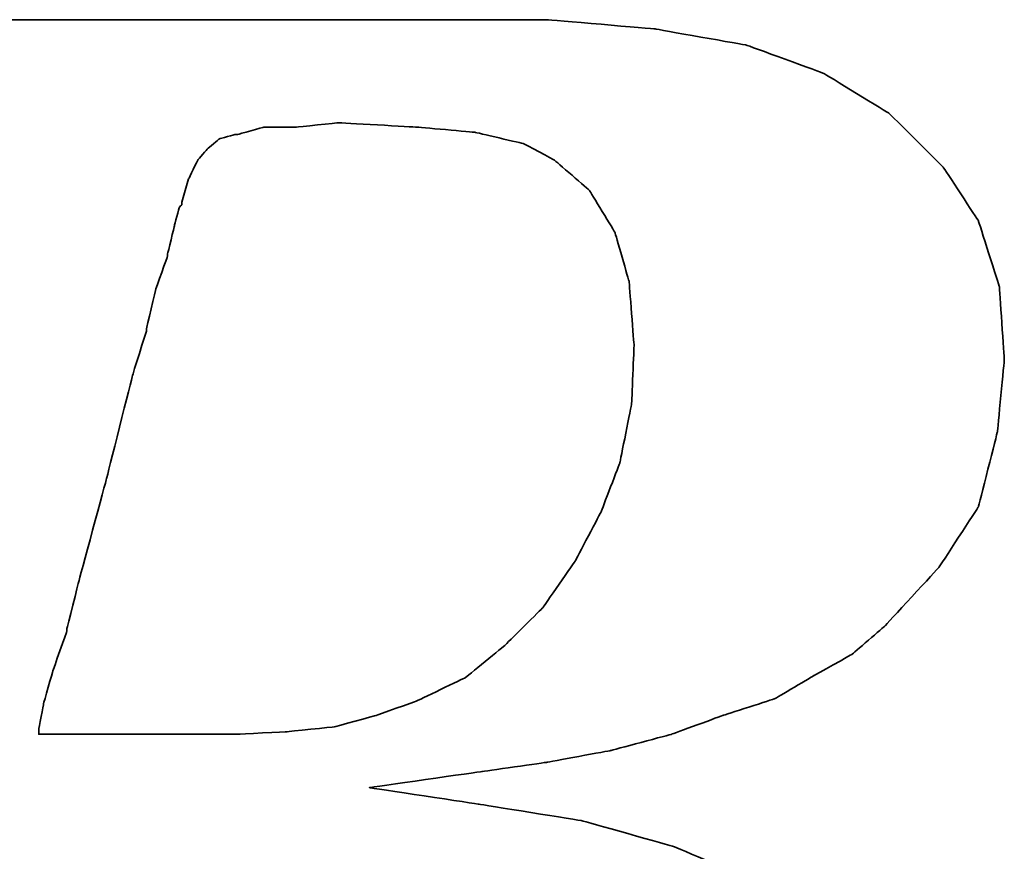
# Model space of a CAD drawing. Header units: millimetres. Extents: x 2891 to 6329, y -1599 to 860.
# Tile 235 of 256: x 3690.77 to 3693.59, y -214.8 to -212.42. Entities that reach past the tile are written whole.
import ezdxf

# ---------------------------------------------------------------- set-up
doc = ezdxf.new("R2010")
doc.units = ezdxf.units.MM
doc.layers.add('DIM', color=4, linetype='CONTINUOUS')
doc.layers.add('layer 1', color=7, linetype='CONTINUOUS')

# ---------------------------------------------------------------- blocks, each defined once
blk = doc.blocks.new('TBI MOTION logo(完整正式版)')
at = {"layer": 'layer 1', "color": 22, "lineweight": 35}
for points, knots in [([(-64.65375, -6.86375), (-64.65375, -6.86375), (-64.84375, -7.29625), (-64.84375, -7.29625), (-64.84375, -7.29625), (-64.84375, -7.29625), (-64.86875, -7.34375), (-64.86875, -7.34375), (-64.86875, -7.34375), (-64.86875, -7.34375), (-64.86875, -7.36875), (-64.86875, -7.36875), (-64.86875, -7.36875), (-64.86875, -7.36875), (-65.15375, -7.65375), (-65.15375, -7.65375), (-65.15375, -7.65375), (-65.15375, -7.65375), (-65.17875, -7.65375), (-65.17875, -7.65375), (-65.17875, -7.65375), (-65.17875, -7.65375), (-65.20375, -7.67875), (-65.20375, -7.67875), (-65.20375, -7.67875), (-65.20375, -7.67875), (-65.58875, -7.87125), (-65.58875, -7.87125), (-65.58875, -7.87125), (-65.58875, -7.87125), (-65.63375, -7.87125), (-65.63375, -7.87125), (-65.63375, -7.87125), (-65.63375, -7.87125), (-65.65875, -7.89375), (-65.65875, -7.89375), (-65.65875, -7.89375), (-65.65875, -7.89375), (-66.09375, -7.94375), (-66.09375, -7.94375), (-66.09375, -7.94375), (-66.09375, -7.94375), (-66.11375, -7.94375), (-66.11375, -7.94375), (-66.11375, -7.94375), (-66.11375, -7.94375), (-66.16375, -7.94375), (-66.16375, -7.94375), (-66.16375, -7.94375), (-66.16375, -7.94375), (-66.30875, -7.94375), (-66.30875, -7.94375), (-66.30875, -7.94375), (-66.30875, -7.94375), (-66.69375, -7.94375), (-66.69375, -7.94375), (-66.69375, -7.94375), (-66.69375, -7.94375), (-67.07375, -7.94375), (-67.07375, -7.94375), (-67.07375, -7.94375), (-67.07375, -7.94375), (-67.12375, -7.94375), (-67.12375, -7.94375), (-67.12375, -7.94375), (-67.12375, -7.94375), (-67.12375, -7.96625), (-67.12375, -7.96625), (-67.12375, -7.96625), (-67.12375, -7.96625), (-67.14875, -7.99125), (-67.14875, -7.99125), (-67.14875, -7.99125), (-67.14875, -7.99125), (-67.24375, -8.34875), (-67.24375, -8.34875), (-67.24375, -8.34875), (-67.24375, -8.34875), (-67.31375, -8.68625), (-67.31375, -8.68625), (-67.31375, -8.68625), (-67.31375, -8.68625), (-67.26875, -8.68625), (-67.26875, -8.68625), (-67.26875, -8.68625), (-67.26875, -8.68625), (-67.07375, -8.68625), (-67.07375, -8.68625), (-67.07375, -8.68625), (-67.07375, -8.68625), (-66.54875, -8.68625), (-66.54875, -8.68625), (-66.54875, -8.68625), (-66.54875, -8.68625), (-65.82625, -8.68625), (-65.82625, -8.68625), (-65.82625, -8.68625), (-65.82625, -8.68625), (-65.01375, -8.68625), (-65.01375, -8.68625), (-65.01375, -8.68625), (-65.01375, -8.68625), (-64.05375, -8.68625), (-64.05375, -8.68625), (-64.05375, -8.68625), (-64.05375, -8.68625), (-62.08375, -8.68625), (-62.08375, -8.68625), (-62.08375, -8.68625), (-62.08375, -8.68625), (-60.06875, -8.68625), (-60.06875, -8.68625), (-60.06875, -8.68625), (-60.06875, -8.68625), (-59.10875, -8.68625), (-59.10875, -8.68625), (-59.10875, -8.68625), (-59.10875, -8.68625), (-58.29375, -8.68625), (-58.29375, -8.68625), (-58.29375, -8.68625), (-58.29375, -8.68625), (-57.57375, -8.68625), (-57.57375, -8.68625), (-57.57375, -8.68625), (-57.57375, -8.68625), (-57.04875, -8.68625), (-57.04875, -8.68625), (-57.04875, -8.68625), (-57.04875, -8.68625), (-56.85375, -8.68625), (-56.85375, -8.68625), (-56.85375, -8.68625), (-56.85375, -8.68625), (-56.70875, -8.68625), (-56.70875, -8.68625), (-56.70875, -8.68625), (-56.70875, -8.68625), (-56.61375, -8.68625), (-56.61375, -8.68625), (-56.61375, -8.68625), (-56.61375, -8.68625), (-56.56875, -8.68625), (-56.56875, -8.68625), (-56.56875, -8.68625), (-56.56875, -8.68625), (-55.65375, -8.63875), (-55.65375, -8.63875), (-55.65375, -8.63875), (-55.65375, -8.63875), (-54.76875, -8.51875), (-54.76875, -8.51875), (-54.76875, -8.51875), (-54.76875, -8.51875), (-53.90375, -8.30375), (-53.90375, -8.30375), (-53.90375, -8.30375), (-53.90375, -8.30375), (-53.08875, -8.03875), (-53.08875, -8.03875), (-53.08875, -8.03875), (-53.08875, -8.03875), (-52.34375, -7.65375), (-52.34375, -7.65375), (-52.34375, -7.65375), (-52.34375, -7.65375), (-51.69875, -7.29625), (-51.69875, -7.29625), (-51.69875, -7.29625), (-51.69875, -7.29625), (-51.21875, -6.91125), (-51.21875, -6.91125), (-51.21875, -6.91125), (-51.21875, -6.91125), (-50.83375, -6.50375), (-50.83375, -6.50375), (-50.83375, -6.50375), (-50.83375, -6.50375), (-50.44875, -5.94875), (-50.44875, -5.94875), (-50.44875, -5.94875), (-50.44875, -5.94875), (-50.13875, -5.30375), (-50.13875, -5.30375), (-50.13875, -5.30375), (-50.13875, -5.30375), (-49.99375, -4.65375), (-49.99375, -4.65375), (-49.99375, -4.65375), (-49.99375, -4.65375), (-49.92375, -3.98375), (-49.92375, -3.98375), (-49.92375, -3.98375), (-49.92375, -3.98375), (-49.99375, -3.19374), (-49.99375, -3.19374), (-49.99375, -3.19374), (-49.99375, -3.19374), (-50.23374, -2.44874), (-50.23374, -2.44874), (-50.23374, -2.44874), (-50.23374, -2.44874), (-50.59375, -1.87374), (-50.59375, -1.87374), (-50.59375, -1.87374), (-50.59375, -1.87374), (-51.09875, -1.31874), (-51.09875, -1.31874), (-51.09875, -1.31874), (-51.09875, -1.31874), (-51.74375, -0.81875), (-51.74375, -0.81875), (-51.74375, -0.81875), (-51.74375, -0.81875), (-52.53875, -0.48125), (-52.53875, -0.48125), (-52.53875, -0.48125), (-52.53875, -0.48125), (-53.47375, -0.21875), (-53.47375, -0.21875), (-53.47375, -0.21875), (-53.47375, -0.21875), (-54.52875, -0.04874), (-54.52875, -0.04874), (-54.52875, -0.04874), (-54.52875, -0.04874), (-55.65375, 0.12125), (-55.65375, 0.12125), (-55.65375, 0.12125), (-55.65375, 0.12125), (-54.50375, 0.28624), (-54.50375, 0.28624), (-54.50375, 0.28624), (-54.50375, 0.28624), (-53.83375, 0.38124), (-53.83375, 0.38124), (-53.83375, 0.38124), (-53.83375, 0.38124), (-53.18375, 0.50125), (-53.18375, 0.50125), (-53.18375, 0.50125), (-53.18375, 0.50125), (-52.55875, 0.66874), (-52.55875, 0.66874), (-52.55875, 0.66874), (-52.55875, 0.66874), (-52.03375, 0.86124), (-52.03375, 0.86124), (-52.03375, 0.86124), (-52.03375, 0.86124), (-51.50374, 1.03124), (-51.50374, 1.03124), (-51.50374, 1.03124), (-51.50374, 1.03124), (-51.09875, 1.27125), (-51.09875, 1.27125), (-51.09875, 1.27125), (-51.09875, 1.27125), (-50.71375, 1.48624), (-50.71375, 1.48624), (-50.71375, 1.48624), (-50.71375, 1.48624), (-50.37625, 1.77625), (-50.37625, 1.77625), (-50.37625, 1.77625), (-50.37625, 1.77625), (-49.82375, 2.37625), (-49.82375, 2.37625), (-49.82375, 2.37625), (-49.82375, 2.37625), (-49.41875, 2.99625), (-49.41875, 2.99625), (-49.41875, 2.99625), (-49.41875, 2.99625), (-49.22375, 3.76625), (-49.22375, 3.76625), (-49.22375, 3.76625), (-49.22375, 3.76625), (-49.15375, 4.50874), (-49.15375, 4.50874), (-49.15375, 4.50874), (-49.15375, 4.50874), (-49.20375, 5.25125), (-49.20375, 5.25125), (-49.20375, 5.25125), (-49.20375, 5.25125), (-49.41875, 5.92625), (-49.41875, 5.92625), (-49.41875, 5.92625), (-49.41875, 5.92625), (-49.77875, 6.47625), (-49.77875, 6.47625), (-49.77875, 6.47625), (-49.77875, 6.47625), (-50.33125, 7.02624), (-50.33125, 7.02624), (-50.33125, 7.02624), (-50.33125, 7.02624), (-51.00125, 7.43625), (-51.00125, 7.43625), (-51.00125, 7.43625), (-51.00125, 7.43625), (-51.79375, 7.72625), (-51.79375, 7.72625), (-51.79375, 7.72625), (-51.79375, 7.72625), (-52.72875, 7.89124), (-52.72875, 7.89124), (-52.72875, 7.89124), (-52.72875, 7.89124), (-53.83375, 7.98625), (-53.83375, 7.98625), (-53.83375, 7.98625), (-53.83375, 7.98625), (-53.92875, 7.98625), (-53.92875, 7.98625), (-53.92875, 7.98625), (-53.92875, 7.98625), (-54.26375, 7.98625), (-54.26375, 7.98625), (-54.26375, 7.98625), (-54.26375, 7.98625), (-54.74375, 7.98625), (-54.74375, 7.98625), (-54.74375, 7.98625), (-54.74375, 7.98625), (-55.36875, 7.98625), (-55.36875, 7.98625), (-55.36875, 7.98625), (-55.36875, 7.98625), (-56.13375, 7.98625), (-56.13375, 7.98625), (-56.13375, 7.98625), (-56.13375, 7.98625), (-56.94875, 7.98625), (-56.94875, 7.98625), (-56.94875, 7.98625), (-56.94875, 7.98625), (-58.77625, 7.98625), (-58.77625, 7.98625), (-58.77625, 7.98625), (-58.77625, 7.98625), (-60.59875, 7.98625), (-60.59875, 7.98625), (-60.59875, 7.98625), (-60.59875, 7.98625), (-61.41375, 7.98625), (-61.41375, 7.98625), (-61.41375, 7.98625), (-61.41375, 7.98625), (-62.17875, 7.98625), (-62.17875, 7.98625), (-62.17875, 7.98625), (-62.17875, 7.98625), (-62.80375, 7.98625), (-62.80375, 7.98625), (-62.80375, 7.98625), (-62.80375, 7.98625), (-63.30625, 7.98625), (-63.30625, 7.98625), (-63.30625, 7.98625), (-63.30625, 7.98625), (-63.57375, 7.98625), (-63.57375, 7.98625), (-63.57375, 7.98625), (-63.57375, 7.98625), (-63.57375, 7.96375), (-63.57375, 7.96375), (-63.57375, 7.96375), (-63.57375, 7.96375), (-63.59875, 7.94125), (-63.59875, 7.94125), (-63.59875, 7.94125), (-63.59875, 7.94125), (-63.69375, 7.55625), (-63.69375, 7.55625), (-63.69375, 7.55625), (-63.69375, 7.55625), (-63.76375, 7.24624), (-63.76375, 7.24624), (-63.76375, 7.24624), (-63.76375, 7.24624), (-63.23875, 7.24624), (-63.23875, 7.24624), (-63.23875, 7.24624), (-63.23875, 7.24624), (-62.75875, 7.24624), (-62.75875, 7.24624), (-62.75875, 7.24624), (-62.75875, 7.24624), (-62.61125, 7.24624), (-62.61125, 7.24624), (-62.61125, 7.24624), (-62.61125, 7.24624), (-62.56625, 7.24624), (-62.56625, 7.24624), (-62.56625, 7.24624), (-62.56625, 7.24624), (-62.22875, 7.24624), (-62.22875, 7.24624), (-62.22875, 7.24624), (-62.22875, 7.24624), (-62.20375, 7.24624), (-62.20375, 7.24624), (-62.20375, 7.24624), (-62.20375, 7.24624), (-62.17875, 7.21875), (-62.17875, 7.21875), (-62.17875, 7.21875), (-62.17875, 7.21875), (-61.96375, 7.17125), (-61.96375, 7.17125), (-61.96375, 7.17125), (-61.96375, 7.17125), (-61.72375, 7.12624), (-61.72375, 7.12624), (-61.72375, 7.12624), (-61.72375, 7.12624), (-61.70375, 7.12624), (-61.70375, 7.12624), (-61.70375, 7.12624), (-61.70375, 7.12624), (-61.55875, 7.07624), (-61.55875, 7.07624), (-61.55875, 7.07624), (-61.55875, 7.07624), (-61.50875, 7.07624), (-61.50875, 7.07624), (-61.50875, 7.07624), (-61.50875, 7.07624), (-61.48375, 7.02624), (-61.48375, 7.02624), (-61.48375, 7.02624), (-61.48375, 7.02624), (-61.31875, 6.83375), (-61.31875, 6.83375), (-61.31875, 6.83375), (-61.31875, 6.83375), (-61.29375, 6.81125), (-61.29375, 6.81125), (-61.29375, 6.81125), (-61.29375, 6.81125), (-61.29375, 6.78625), (-61.29375, 6.78625), (-61.29375, 6.78625), (-61.29375, 6.78625), (-61.19875, 6.50124), (-61.19875, 6.50124), (-61.19875, 6.50124), (-61.19875, 6.50124), (-61.17375, 6.45124), (-61.17375, 6.45124), (-61.17375, 6.45124), (-61.17375, 6.45124), (-61.19875, 6.40625), (-61.19875, 6.40625), (-61.19875, 6.40625), (-61.19875, 6.40625), (-61.26875, 5.99624), (-61.26875, 5.99624), (-61.26875, 5.99624), (-61.26875, 5.99624), (-61.26875, 5.85125), (-61.26875, 5.85125), (-61.26875, 5.85125), (-61.26875, 5.85125), (-61.26875, 5.82625), (-61.26875, 5.82625), (-61.26875, 5.82625), (-61.26875, 5.82625), (-61.29375, 5.80625), (-61.29375, 5.80625), (-61.29375, 5.80625), (-61.29375, 5.80625), (-61.34125, 5.66125), (-61.34125, 5.66125), (-61.34125, 5.66125), (-61.34125, 5.66125), (-61.41375, 5.44625), (-61.41375, 5.44625), (-61.41375, 5.44625), (-61.41375, 5.44625), (-61.48375, 5.15625), (-61.48375, 5.15625), (-61.48375, 5.15625), (-61.48375, 5.15625), (-61.58375, 4.82124), (-61.58375, 4.82124), (-61.58375, 4.82124), (-61.58375, 4.82124), (-61.79875, 4.00375), (-61.79875, 4.00375), (-61.79875, 4.00375), (-61.79875, 4.00375), (-62.05875, 2.99625), (-62.05875, 2.99625), (-62.05875, 2.99625), (-62.05875, 2.99625), (-62.34875, 1.91625), (-62.34875, 1.91625), (-62.34875, 1.91625), (-62.34875, 1.91625), (-62.97375, -0.41124), (-62.97375, -0.41124), (-62.97375, -0.41124), (-62.97375, -0.41124), (-63.59875, -2.75875), (-63.59875, -2.75875), (-63.59875, -2.75875), (-63.59875, -2.75875), (-63.88375, -3.86374), (-63.88375, -3.86374), (-63.88375, -3.86374), (-63.88375, -3.86374), (-64.14875, -4.82374), (-64.14875, -4.82374), (-64.14875, -4.82374), (-64.14875, -4.82374), (-64.36375, -5.64125), (-64.36375, -5.64125), (-64.36375, -5.64125), (-64.36375, -5.64125), (-64.43625, -5.97625), (-64.43625, -5.97625), (-64.43625, -5.97625), (-64.43625, -5.97625), (-64.50875, -6.28625), (-64.50875, -6.28625), (-64.50875, -6.28625), (-64.50875, -6.28625), (-64.50875, -6.30875), (-64.50875, -6.30875), (-64.50875, -6.30875), (-64.50875, -6.30875), (-64.57875, -6.50375), (-64.57875, -6.50375), (-64.57875, -6.50375), (-64.57875, -6.50375), (-64.62875, -6.69625), (-64.62875, -6.69625), (-64.62875, -6.69625), (-64.62875, -6.69625), (-64.62875, -6.76875), (-64.62875, -6.76875), (-64.62875, -6.76875), (-64.62875, -6.76875), (-64.62875, -6.81375), (-64.62875, -6.81375), (-64.62875, -6.81375), (-64.62875, -6.81375), (-64.62875, -6.83875), (-64.62875, -6.83875), (-64.62875, -6.83875), (-64.62875, -6.83875), (-64.65375, -6.86375), (-64.65375, -6.86375)], [0, 0, 0, 0, 0.00719424, 0.00719424, 0.00719424, 0.00719425, 0.01438849, 0.01438849, 0.01438849, 0.0143885, 0.02158273, 0.02158273, 0.02158273, 0.02158274, 0.02877698, 0.02877698, 0.02877698, 0.02877699, 0.03597122, 0.03597122, 0.03597122, 0.03597123, 0.04316547, 0.04316547, 0.04316547, 0.04316548, 0.05035971, 0.05035971, 0.05035971, 0.05035972, 0.05755396, 0.05755396, 0.05755396, 0.05755397, 0.0647482, 0.0647482, 0.0647482, 0.06474821, 0.07194245, 0.07194245, 0.07194245, 0.07194246, 0.07913669, 0.07913669, 0.07913669, 0.0791367, 0.08633094, 0.08633094, 0.08633094, 0.08633095, 0.09352518, 0.09352518, 0.09352518, 0.09352519, 0.10071942, 0.10071942, 0.10071942, 0.10071943, 0.10791367, 0.10791367, 0.10791367, 0.10791368, 0.11510791, 0.11510791, 0.11510791, 0.11510792, 0.12230216, 0.12230216, 0.12230216, 0.12230217, 0.1294964, 0.1294964, 0.1294964, 0.12949641, 0.13669065, 0.13669065, 0.13669065, 0.13669066, 0.14388489, 0.14388489, 0.14388489, 0.1438849, 0.15107914, 0.15107914, 0.15107914, 0.15107915, 0.15827338, 0.15827338, 0.15827338, 0.15827339, 0.16546763, 0.16546763, 0.16546763, 0.16546764, 0.17266187, 0.17266187, 0.17266187, 0.17266188, 0.17985612, 0.17985612, 0.17985612, 0.17985613, 0.18705036, 0.18705036, 0.18705036, 0.18705037, 0.1942446, 0.1942446, 0.1942446, 0.19424461, 0.20143885, 0.20143885, 0.20143885, 0.20143886, 0.20863309, 0.20863309, 0.20863309, 0.2086331, 0.21582734, 0.21582734, 0.21582734, 0.21582735, 0.22302158, 0.22302158, 0.22302158, 0.22302159, 0.23021583, 0.23021583, 0.23021583, 0.23021584, 0.23741007, 0.23741007, 0.23741007, 0.23741008, 0.24460432, 0.24460432, 0.24460432, 0.24460433, 0.25179856, 0.25179856, 0.25179856, 0.25179857, 0.25899281, 0.25899281, 0.25899281, 0.25899282, 0.26618705, 0.26618705, 0.26618705, 0.26618706, 0.27338129, 0.27338129, 0.27338129, 0.2733813, 0.28057554, 0.28057554, 0.28057554, 0.28057555, 0.28776978, 0.28776978, 0.28776978, 0.28776979, 0.29496403, 0.29496403, 0.29496403, 0.29496404, 0.30215827, 0.30215827, 0.30215827, 0.30215828, 0.30935252, 0.30935252, 0.30935252, 0.30935253, 0.31654676, 0.31654676, 0.31654676, 0.31654677, 0.32374101, 0.32374101, 0.32374101, 0.32374102, 0.33093525, 0.33093525, 0.33093525, 0.33093526, 0.3381295, 0.3381295, 0.3381295, 0.33812951, 0.34532374, 0.34532374, 0.34532374, 0.34532375, 0.35251799, 0.35251799, 0.35251799, 0.352518, 0.35971223, 0.35971223, 0.35971223, 0.35971224, 0.36690647, 0.36690647, 0.36690647, 0.36690648, 0.37410072, 0.37410072, 0.37410072, 0.37410073, 0.38129496, 0.38129496, 0.38129496, 0.38129497, 0.38848921, 0.38848921, 0.38848921, 0.38848922, 0.39568345, 0.39568345, 0.39568345, 0.39568346, 0.4028777, 0.4028777, 0.4028777, 0.40287771, 0.41007194, 0.41007194, 0.41007194, 0.41007195, 0.41726619, 0.41726619, 0.41726619, 0.4172662, 0.42446043, 0.42446043, 0.42446043, 0.42446044, 0.43165468, 0.43165468, 0.43165468, 0.43165469, 0.43884892, 0.43884892, 0.43884892, 0.43884893, 0.44604317, 0.44604317, 0.44604317, 0.44604318, 0.45323741, 0.45323741, 0.45323741, 0.45323742, 0.46043165, 0.46043165, 0.46043165, 0.46043166, 0.4676259, 0.4676259, 0.4676259, 0.46762591, 0.47482014, 0.47482014, 0.47482014, 0.47482015, 0.48201439, 0.48201439, 0.48201439, 0.4820144, 0.48920863, 0.48920863, 0.48920863, 0.48920864, 0.49640288, 0.49640288, 0.49640288, 0.49640289, 0.50359712, 0.50359712, 0.50359712, 0.50359713, 0.51079137, 0.51079137, 0.51079137, 0.51079138, 0.51798561, 0.51798561, 0.51798561, 0.51798562, 0.52517986, 0.52517986, 0.52517986, 0.52517987, 0.5323741, 0.5323741, 0.5323741, 0.53237411, 0.53956835, 0.53956835, 0.53956835, 0.53956836, 0.54676259, 0.54676259, 0.54676259, 0.5467626, 0.55395683, 0.55395683, 0.55395683, 0.55395684, 0.56115108, 0.56115108, 0.56115108, 0.56115109, 0.56834532, 0.56834532, 0.56834532, 0.56834533, 0.57553957, 0.57553957, 0.57553957, 0.57553958, 0.58273381, 0.58273381, 0.58273381, 0.58273382, 0.58992806, 0.58992806, 0.58992806, 0.58992807, 0.5971223, 0.5971223, 0.5971223, 0.59712231, 0.60431655, 0.60431655, 0.60431655, 0.60431656, 0.61151079, 0.61151079, 0.61151079, 0.6115108, 0.61870504, 0.61870504, 0.61870504, 0.61870505, 0.62589928, 0.62589928, 0.62589928, 0.62589929, 0.63309353, 0.63309353, 0.63309353, 0.63309354, 0.64028777, 0.64028777, 0.64028777, 0.64028778, 0.64748201, 0.64748201, 0.64748201, 0.64748202, 0.65467626, 0.65467626, 0.65467626, 0.65467627, 0.6618705, 0.6618705, 0.6618705, 0.66187051, 0.66906475, 0.66906475, 0.66906475, 0.66906476, 0.67625899, 0.67625899, 0.67625899, 0.676259, 0.68345324, 0.68345324, 0.68345324, 0.68345325, 0.69064748, 0.69064748, 0.69064748, 0.69064749, 0.69784173, 0.69784173, 0.69784173, 0.69784174, 0.70503597, 0.70503597, 0.70503597, 0.70503598, 0.71223022, 0.71223022, 0.71223022, 0.71223023, 0.71942446, 0.71942446, 0.71942446, 0.71942447, 0.72661871, 0.72661871, 0.72661871, 0.72661872, 0.73381295, 0.73381295, 0.73381295, 0.73381296, 0.74100719, 0.74100719, 0.74100719, 0.7410072, 0.74820144, 0.74820144, 0.74820144, 0.74820145, 0.75539568, 0.75539568, 0.75539568, 0.75539569, 0.76258993, 0.76258993, 0.76258993, 0.76258994, 0.76978417, 0.76978417, 0.76978417, 0.76978418, 0.77697842, 0.77697842, 0.77697842, 0.77697843, 0.78417266, 0.78417266, 0.78417266, 0.78417267, 0.79136691, 0.79136691, 0.79136691, 0.79136692, 0.79856115, 0.79856115, 0.79856115, 0.79856116, 0.8057554, 0.8057554, 0.8057554, 0.80575541, 0.81294964, 0.81294964, 0.81294964, 0.81294965, 0.82014388, 0.82014388, 0.82014388, 0.82014389, 0.82733813, 0.82733813, 0.82733813, 0.82733814, 0.83453237, 0.83453237, 0.83453237, 0.83453238, 0.84172662, 0.84172662, 0.84172662, 0.84172663, 0.84892086, 0.84892086, 0.84892086, 0.84892087, 0.85611511, 0.85611511, 0.85611511, 0.85611512, 0.86330935, 0.86330935, 0.86330935, 0.86330936, 0.8705036, 0.8705036, 0.8705036, 0.87050361, 0.87769784, 0.87769784, 0.87769784, 0.87769785, 0.88489209, 0.88489209, 0.88489209, 0.8848921, 0.89208633, 0.89208633, 0.89208633, 0.89208634, 0.89928058, 0.89928058, 0.89928058, 0.89928059, 0.90647482, 0.90647482, 0.90647482, 0.90647483, 0.91366906, 0.91366906, 0.91366906, 0.91366907, 0.92086331, 0.92086331, 0.92086331, 0.92086332, 0.92805755, 0.92805755, 0.92805755, 0.92805756, 0.9352518, 0.9352518, 0.9352518, 0.93525181, 0.94244604, 0.94244604, 0.94244604, 0.94244605, 0.94964029, 0.94964029, 0.94964029, 0.9496403, 0.95683453, 0.95683453, 0.95683453, 0.95683454, 0.96402878, 0.96402878, 0.96402878, 0.96402879, 0.97122302, 0.97122302, 0.97122302, 0.97122303, 0.97841727, 0.97841727, 0.97841727, 0.97841728, 0.98561151, 0.98561151, 0.98561151, 0.98561152, 0.99280576, 0.99280576, 0.99280576, 0.99280577, 1, 1, 1, 1]), ([(-57.50375, 6.35625), (-57.50375, 6.35625), (-57.57375, 6.11625), (-57.57375, 6.11625), (-57.57375, 6.11625), (-57.57375, 6.11625), (-57.57375, 6.09125), (-57.57375, 6.09125), (-57.57375, 6.09125), (-57.57375, 6.09125), (-57.59875, 6.06625), (-57.59875, 6.06625), (-57.59875, 6.06625), (-57.59875, 6.06625), (-57.64875, 5.87625), (-57.64875, 5.87625), (-57.64875, 5.87625), (-57.64875, 5.87625), (-57.71875, 5.58875), (-57.71875, 5.58875), (-57.71875, 5.58875), (-57.71875, 5.58875), (-57.71875, 5.56625), (-57.71875, 5.56625), (-57.71875, 5.56625), (-57.71875, 5.56625), (-57.83875, 5.23125), (-57.83875, 5.23125), (-57.83875, 5.23125), (-57.83875, 5.23125), (-57.93625, 4.82124), (-57.93625, 4.82124), (-57.93625, 4.82124), (-57.93625, 4.82124), (-57.93625, 4.79624), (-57.93625, 4.79624), (-57.93625, 4.79624), (-57.93625, 4.79624), (-58.07875, 4.34125), (-58.07875, 4.34125), (-58.07875, 4.34125), (-58.07875, 4.34125), (-58.34375, 3.28625), (-58.34375, 3.28625), (-58.34375, 3.28625), (-58.34375, 3.28625), (-58.62875, 2.23124), (-58.62875, 2.23124), (-58.62875, 2.23124), (-58.62875, 2.23124), (-58.74875, 1.75125), (-58.74875, 1.75125), (-58.74875, 1.75125), (-58.74875, 1.75125), (-58.74875, 1.72625), (-58.74875, 1.72625), (-58.74875, 1.72625), (-58.74875, 1.72625), (-58.89375, 1.31625), (-58.89375, 1.31625), (-58.89375, 1.31625), (-58.89375, 1.31625), (-58.98875, 0.98124), (-58.98875, 0.98124), (-58.98875, 0.98124), (-58.98875, 0.98124), (-59.03875, 0.71625), (-59.03875, 0.71625), (-59.03875, 0.71625), (-59.03875, 0.71625), (-59.03875, 0.66874), (-59.03875, 0.66874), (-59.03875, 0.66874), (-59.03875, 0.66874), (-58.91875, 0.66874), (-58.91875, 0.66874), (-58.91875, 0.66874), (-58.91875, 0.66874), (-58.53375, 0.66874), (-58.53375, 0.66874), (-58.53375, 0.66874), (-58.53375, 0.66874), (-58.10375, 0.66874), (-58.10375, 0.66874), (-58.10375, 0.66874), (-58.10375, 0.66874), (-57.66875, 0.66874), (-57.66875, 0.66874), (-57.66875, 0.66874), (-57.66875, 0.66874), (-57.33375, 0.66874), (-57.33375, 0.66874), (-57.33375, 0.66874), (-57.33375, 0.66874), (-57.09375, 0.66874), (-57.09375, 0.66874), (-57.09375, 0.66874), (-57.09375, 0.66874), (-56.99875, 0.66874), (-56.99875, 0.66874), (-56.99875, 0.66874), (-56.99875, 0.66874), (-56.49375, 0.69374), (-56.49375, 0.69374), (-56.49375, 0.69374), (-56.49375, 0.69374), (-56.01375, 0.74374), (-56.01375, 0.74374), (-56.01375, 0.74374), (-56.01375, 0.74374), (-55.58375, 0.86124), (-55.58375, 0.86124), (-55.58375, 0.86124), (-55.58375, 0.86124), (-55.17375, 1.00624), (-55.17375, 1.00624), (-55.17375, 1.00624), (-55.17375, 1.00624), (-54.67375, 1.24625), (-54.67375, 1.24625), (-54.67375, 1.24625), (-54.67375, 1.24625), (-54.26375, 1.58124), (-54.26375, 1.58124), (-54.26375, 1.58124), (-54.26375, 1.58124), (-53.87875, 1.96374), (-53.87875, 1.96374), (-53.87875, 1.96374), (-53.87875, 1.96374), (-53.54375, 2.44625), (-53.54375, 2.44625), (-53.54375, 2.44625), (-53.54375, 2.44625), (-53.27875, 2.95125), (-53.27875, 2.95125), (-53.27875, 2.95125), (-53.27875, 2.95125), (-53.08875, 3.45124), (-53.08875, 3.45124), (-53.08875, 3.45124), (-53.08875, 3.45124), (-52.96875, 4.05124), (-52.96875, 4.05124), (-52.96875, 4.05124), (-52.96875, 4.05124), (-52.94375, 4.65125), (-52.94375, 4.65125), (-52.94375, 4.65125), (-52.94375, 4.65125), (-52.99375, 5.30125), (-52.99375, 5.30125), (-52.99375, 5.30125), (-52.99375, 5.30125), (-53.13875, 5.80625), (-53.13875, 5.80625), (-53.13875, 5.80625), (-53.13875, 5.80625), (-53.39875, 6.23625), (-53.39875, 6.23625), (-53.39875, 6.23625), (-53.39875, 6.23625), (-53.75875, 6.54875), (-53.75875, 6.54875), (-53.75875, 6.54875), (-53.75875, 6.54875), (-54.07375, 6.71625), (-54.07375, 6.71625), (-54.07375, 6.71625), (-54.07375, 6.71625), (-54.57375, 6.83375), (-54.57375, 6.83375), (-54.57375, 6.83375), (-54.57375, 6.83375), (-55.17375, 6.88625), (-55.17375, 6.88625), (-55.17375, 6.88625), (-55.17375, 6.88625), (-55.96875, 6.93125), (-55.96875, 6.93125), (-55.96875, 6.93125), (-55.96875, 6.93125), (-56.39875, 6.88625), (-56.39875, 6.88625), (-56.39875, 6.88625), (-56.39875, 6.88625), (-56.42125, 6.88625), (-56.42125, 6.88625), (-56.42125, 6.88625), (-56.42125, 6.88625), (-56.73375, 6.88625), (-56.73375, 6.88625), (-56.73375, 6.88625), (-56.73375, 6.88625), (-56.99875, 6.81125), (-56.99875, 6.81125), (-56.99875, 6.81125), (-56.99875, 6.81125), (-57.02375, 6.81125), (-57.02375, 6.81125), (-57.02375, 6.81125), (-57.02375, 6.81125), (-57.18875, 6.76625), (-57.18875, 6.76625), (-57.18875, 6.76625), (-57.18875, 6.76625), (-57.30875, 6.66625), (-57.30875, 6.66625), (-57.30875, 6.66625), (-57.30875, 6.66625), (-57.40875, 6.54875), (-57.40875, 6.54875), (-57.40875, 6.54875), (-57.40875, 6.54875), (-57.50375, 6.35625), (-57.50375, 6.35625)], [0, 0, 0, 0, 0.01851852, 0.01851852, 0.01851852, 0.01851853, 0.03703704, 0.03703704, 0.03703704, 0.03703705, 0.05555556, 0.05555556, 0.05555556, 0.05555557, 0.07407407, 0.07407407, 0.07407407, 0.07407408, 0.09259259, 0.09259259, 0.09259259, 0.0925926, 0.11111111, 0.11111111, 0.11111111, 0.11111112, 0.12962963, 0.12962963, 0.12962963, 0.12962964, 0.14814815, 0.14814815, 0.14814815, 0.14814816, 0.16666667, 0.16666667, 0.16666667, 0.16666668, 0.18518519, 0.18518519, 0.18518519, 0.1851852, 0.2037037, 0.2037037, 0.2037037, 0.20370371, 0.22222222, 0.22222222, 0.22222222, 0.22222223, 0.24074074, 0.24074074, 0.24074074, 0.24074075, 0.25925926, 0.25925926, 0.25925926, 0.25925927, 0.27777778, 0.27777778, 0.27777778, 0.27777779, 0.2962963, 0.2962963, 0.2962963, 0.29629631, 0.31481481, 0.31481481, 0.31481481, 0.31481482, 0.33333333, 0.33333333, 0.33333333, 0.33333334, 0.35185185, 0.35185185, 0.35185185, 0.35185186, 0.37037037, 0.37037037, 0.37037037, 0.37037038, 0.38888889, 0.38888889, 0.38888889, 0.3888889, 0.40740741, 0.40740741, 0.40740741, 0.40740742, 0.42592593, 0.42592593, 0.42592593, 0.42592594, 0.44444444, 0.44444444, 0.44444444, 0.44444445, 0.46296296, 0.46296296, 0.46296296, 0.46296297, 0.48148148, 0.48148148, 0.48148148, 0.48148149, 0.5, 0.5, 0.5, 0.50000001, 0.51851852, 0.51851852, 0.51851852, 0.51851853, 0.53703704, 0.53703704, 0.53703704, 0.53703705, 0.55555556, 0.55555556, 0.55555556, 0.55555557, 0.57407407, 0.57407407, 0.57407407, 0.57407408, 0.59259259, 0.59259259, 0.59259259, 0.5925926, 0.61111111, 0.61111111, 0.61111111, 0.61111112, 0.62962963, 0.62962963, 0.62962963, 0.62962964, 0.64814815, 0.64814815, 0.64814815, 0.64814816, 0.66666667, 0.66666667, 0.66666667, 0.66666668, 0.68518519, 0.68518519, 0.68518519, 0.6851852, 0.7037037, 0.7037037, 0.7037037, 0.70370371, 0.72222222, 0.72222222, 0.72222222, 0.72222223, 0.74074074, 0.74074074, 0.74074074, 0.74074075, 0.75925926, 0.75925926, 0.75925926, 0.75925927, 0.77777778, 0.77777778, 0.77777778, 0.77777779, 0.7962963, 0.7962963, 0.7962963, 0.79629631, 0.81481481, 0.81481481, 0.81481481, 0.81481482, 0.83333333, 0.83333333, 0.83333333, 0.83333334, 0.85185185, 0.85185185, 0.85185185, 0.85185186, 0.87037037, 0.87037037, 0.87037037, 0.87037038, 0.88888889, 0.88888889, 0.88888889, 0.8888889, 0.90740741, 0.90740741, 0.90740741, 0.90740742, 0.92592593, 0.92592593, 0.92592593, 0.92592594, 0.94444444, 0.94444444, 0.94444444, 0.94444445, 0.96296296, 0.96296296, 0.96296296, 0.96296297, 0.98148148, 0.98148148, 0.98148148, 0.98148149, 1, 1, 1, 1])]:
    blk.add_open_spline(points, degree=3, knots=knots, dxfattribs=at)

msp = doc.modelspace()

# ---------------------------------------------------------------- block references
at = {"layer": 'DIM', "color": 7, "xscale": 0.2802190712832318, "yscale": 0.2802190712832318, "zscale": 0.2802190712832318}
msp.add_blockref('TBI MOTION logo(完整正式版)', (3707.3665, -214.6534), dxfattribs=at)

doc.saveas('drawing.dxf')
